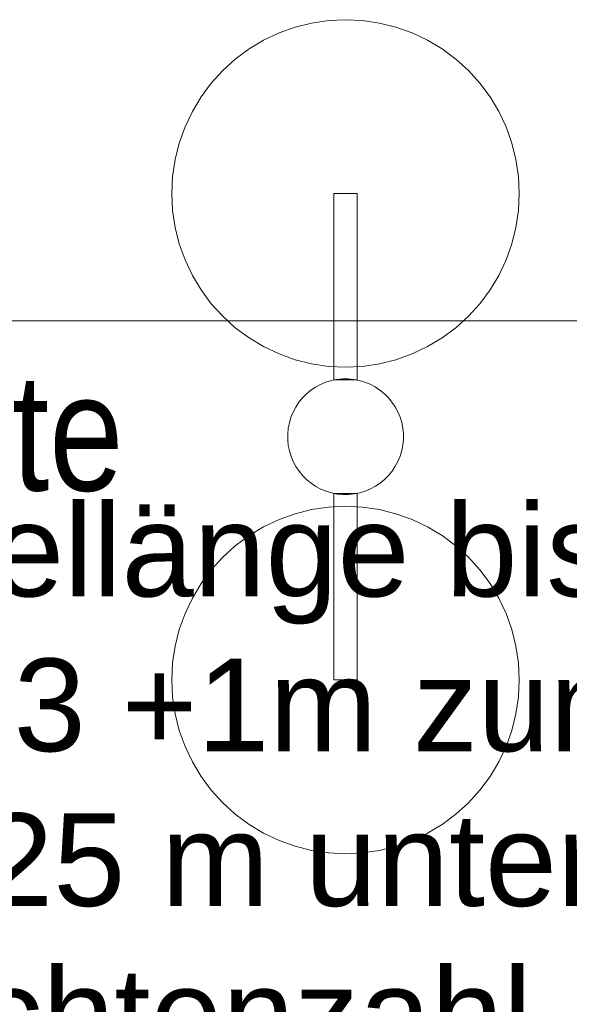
# Model space of a CAD drawing. Extents: x -420 to 300, y 62 to 1112.
# Tile 144 of 256: x -243.52 to -234.03, y 264.05 to 281.05. Entities that reach past the tile are written whole.
import ezdxf

# ---------------------------------------------------------------- set-up
doc = ezdxf.new("R2010")
doc.units = 0
doc.layers.get('0').update_dxf_attribs({"lineweight": 13})
doc.layers.add('00_E_ST_Handlaufleuchte_Kabel_Text', color=7, linetype='Continuous', lineweight=13)
doc.layers.add('60- 61 allgemeine Ausstattung- 4 Terrassen', color=9, linetype='Continuous', lineweight=9, true_color=0x808080)
doc.styles.get("Standard").update_dxf_attribs({"font": 'ARIALN.TTF'})

# ---------------------------------------------------------------- blocks, each defined once
blk = doc.blocks.new('Referenz-A06CPUWNL0', base_point=(-395.238, 76.953))
at = {"layer": '60- 61 allgemeine Ausstattung- 4 Terrassen', "color": 0}
for p, q in [((-238.483, 280.996), (-238.192, 281.039)), ((-238.192, 281.039), (-237.898, 281.053)), ((-237.898, 281.053), (-237.604, 281.039)), ((-237.604, 281.039), (-237.312, 280.996)), ((-239.046, 280.825), (-238.769, 280.924)), ((-238.769, 280.924), (-238.483, 280.996)), ((-237.312, 280.996), (-237.027, 280.924)), ((-237.027, 280.924), (-236.75, 280.825)), ((-239.564, 280.548), (-239.312, 280.699)), ((-239.312, 280.699), (-239.046, 280.825)), ((-236.75, 280.825), (-236.484, 280.699)), ((-236.484, 280.699), (-236.231, 280.548)), ((-239.801, 280.372), (-239.564, 280.548)), ((-236.231, 280.548), (-235.995, 280.372)), ((-240.019, 280.175), (-239.801, 280.372)), ((-235.995, 280.372), (-235.776, 280.175)), ((-240.217, 279.957), (-240.019, 280.175)), ((-235.776, 280.175), (-235.579, 279.957)), ((-240.392, 279.72), (-240.217, 279.957)), ((-235.579, 279.957), (-235.403, 279.72)), ((-240.543, 279.468), (-240.392, 279.72)), ((-235.403, 279.72), (-235.252, 279.468)), ((-240.669, 279.201), (-240.543, 279.468)), ((-235.252, 279.468), (-235.126, 279.201)), ((-240.769, 278.924), (-240.669, 279.201)), ((-235.126, 279.201), (-235.027, 278.924)), ((-240.84, 278.639), (-240.769, 278.924)), ((-235.027, 278.924), (-234.955, 278.639)), ((-240.883, 278.347), (-240.84, 278.639)), ((-234.955, 278.639), (-234.912, 278.347)), ((-240.898, 278.053), (-240.883, 278.347)), ((-234.912, 278.347), (-234.898, 278.053)), ((-240.883, 277.759), (-240.898, 278.053)), ((-238.098, 278.053), (-237.698, 278.053)), ((-238.098, 274.833), (-238.098, 278.053)), ((-237.698, 278.053), (-237.698, 274.833)), ((-234.898, 278.053), (-234.912, 277.759)), ((-240.84, 277.468), (-240.883, 277.759)), ((-234.912, 277.759), (-234.955, 277.468)), ((-240.769, 277.183), (-240.84, 277.468)), ((-234.955, 277.468), (-235.027, 277.183)), ((-240.669, 276.905), (-240.769, 277.183)), ((-235.027, 277.183), (-235.126, 276.905)), ((-240.543, 276.639), (-240.669, 276.905)), ((-235.126, 276.905), (-235.252, 276.639)), ((-240.392, 276.387), (-240.543, 276.639)), ((-235.252, 276.639), (-235.403, 276.387)), ((-240.217, 276.15), (-240.392, 276.387)), ((-235.403, 276.387), (-235.579, 276.15)), ((-240.019, 275.932), (-240.217, 276.15)), ((-235.579, 276.15), (-235.776, 275.932)), ((-239.801, 275.734), (-240.019, 275.932)), ((-235.776, 275.932), (-235.995, 275.734)), ((-232.898, 275.853), (-307.698, 275.853)), ((-239.564, 275.559), (-239.801, 275.734)), ((-235.995, 275.734), (-236.231, 275.559)), ((-239.312, 275.408), (-239.564, 275.559)), ((-239.046, 275.282), (-239.312, 275.408)), ((-236.484, 275.408), (-236.75, 275.282)), ((-236.231, 275.559), (-236.484, 275.408)), ((-238.769, 275.183), (-239.046, 275.282)), ((-236.75, 275.282), (-237.027, 275.183)), ((-238.483, 275.111), (-238.769, 275.183)), ((-238.192, 275.068), (-238.483, 275.111)), ((-237.898, 275.053), (-238.192, 275.068)), ((-237.604, 275.068), (-237.898, 275.053)), ((-237.312, 275.111), (-237.604, 275.068)), ((-237.027, 275.183), (-237.312, 275.111)), ((-238.414, 274.71), (-238.328, 274.756)), ((-238.328, 274.756), (-238.237, 274.794)), ((-238.237, 274.794), (-238.143, 274.823)), ((-238.143, 274.823), (-238.047, 274.842)), ((-237.698, 274.833), (-238.098, 274.833)), ((-238.047, 274.842), (-237.949, 274.852)), ((-237.949, 274.852), (-237.851, 274.852)), ((-237.851, 274.852), (-237.754, 274.843)), ((-237.754, 274.843), (-237.657, 274.824)), ((-237.657, 274.824), (-237.563, 274.796)), ((-237.563, 274.796), (-237.472, 274.758)), ((-237.472, 274.758), (-237.386, 274.712)), ((-238.64, 274.523), (-238.571, 274.593)), ((-238.571, 274.593), (-238.495, 274.655)), ((-238.495, 274.655), (-238.414, 274.71)), ((-237.386, 274.712), (-237.304, 274.658)), ((-237.304, 274.658), (-237.228, 274.596)), ((-237.228, 274.596), (-237.158, 274.527)), ((-238.757, 274.365), (-238.702, 274.447)), ((-238.702, 274.447), (-238.64, 274.523)), ((-237.158, 274.527), (-237.096, 274.451)), ((-237.096, 274.451), (-237.041, 274.37)), ((-238.84, 274.188), (-238.803, 274.279)), ((-238.803, 274.279), (-238.757, 274.365)), ((-237.041, 274.37), (-236.995, 274.283)), ((-236.995, 274.283), (-236.957, 274.193)), ((-238.887, 273.998), (-238.868, 274.094)), ((-238.868, 274.094), (-238.84, 274.188)), ((-236.957, 274.193), (-236.928, 274.099)), ((-236.928, 274.099), (-236.909, 274.003)), ((-238.897, 273.9), (-238.887, 273.998)), ((-238.896, 273.802), (-238.897, 273.9)), ((-236.909, 274.003), (-236.899, 273.905)), ((-236.899, 273.905), (-236.899, 273.807)), ((-238.887, 273.704), (-238.896, 273.802)), ((-238.867, 273.608), (-238.887, 273.704)), ((-236.908, 273.709), (-236.927, 273.613)), ((-236.899, 273.807), (-236.908, 273.709)), ((-238.838, 273.514), (-238.867, 273.608)), ((-236.927, 273.613), (-236.955, 273.519)), ((-238.801, 273.424), (-238.838, 273.514)), ((-238.754, 273.337), (-238.801, 273.424)), ((-236.993, 273.428), (-237.039, 273.342)), ((-236.955, 273.519), (-236.993, 273.428)), ((-238.699, 273.256), (-238.754, 273.337)), ((-238.637, 273.18), (-238.699, 273.256)), ((-237.093, 273.26), (-237.155, 273.184)), ((-237.039, 273.342), (-237.093, 273.26)), ((-238.567, 273.111), (-238.637, 273.18)), ((-238.491, 273.049), (-238.567, 273.111)), ((-238.41, 272.994), (-238.491, 273.049)), ((-237.3, 273.052), (-237.381, 272.997)), ((-237.224, 273.114), (-237.3, 273.052)), ((-237.155, 273.184), (-237.224, 273.114)), ((-238.323, 272.948), (-238.41, 272.994)), ((-238.232, 272.911), (-238.323, 272.948)), ((-238.138, 272.883), (-238.232, 272.911)), ((-238.042, 272.864), (-238.138, 272.883)), ((-238.098, 272.874), (-237.698, 272.874)), ((-238.098, 269.653), (-238.098, 272.874)), ((-237.944, 272.854), (-238.042, 272.864)), ((-237.846, 272.855), (-237.944, 272.854)), ((-237.748, 272.865), (-237.846, 272.855)), ((-237.652, 272.884), (-237.748, 272.865)), ((-237.698, 272.874), (-237.698, 269.653)), ((-237.558, 272.913), (-237.652, 272.884)), ((-237.468, 272.951), (-237.558, 272.913)), ((-237.381, 272.997), (-237.468, 272.951)), ((-239.046, 272.425), (-238.769, 272.524)), ((-238.769, 272.524), (-238.483, 272.596)), ((-238.483, 272.596), (-238.192, 272.639)), ((-238.192, 272.639), (-237.898, 272.653)), ((-237.898, 272.653), (-237.604, 272.639)), ((-237.604, 272.639), (-237.312, 272.596)), ((-237.312, 272.596), (-237.027, 272.524)), ((-237.027, 272.524), (-236.75, 272.425)), ((-239.312, 272.299), (-239.046, 272.425)), ((-236.75, 272.425), (-236.484, 272.299)), ((-239.564, 272.148), (-239.312, 272.299)), ((-236.484, 272.299), (-236.231, 272.148)), ((-239.801, 271.972), (-239.564, 272.148)), ((-236.231, 272.148), (-235.995, 271.972)), ((-240.019, 271.775), (-239.801, 271.972)), ((-235.995, 271.972), (-235.776, 271.775)), ((-240.217, 271.557), (-240.019, 271.775)), ((-235.776, 271.775), (-235.579, 271.557)), ((-240.392, 271.32), (-240.217, 271.557)), ((-235.579, 271.557), (-235.403, 271.32)), ((-240.543, 271.068), (-240.392, 271.32)), ((-235.403, 271.32), (-235.252, 271.068)), ((-240.669, 270.801), (-240.543, 271.068)), ((-235.252, 271.068), (-235.126, 270.801)), ((-240.769, 270.524), (-240.669, 270.801)), ((-235.126, 270.801), (-235.027, 270.524)), ((-240.84, 270.239), (-240.769, 270.524)), ((-235.027, 270.524), (-234.955, 270.239)), ((-240.883, 269.947), (-240.84, 270.239)), ((-234.955, 270.239), (-234.912, 269.947)), ((-240.898, 269.653), (-240.883, 269.947)), ((-234.912, 269.947), (-234.898, 269.653)), ((-240.883, 269.359), (-240.898, 269.653)), ((-237.698, 269.653), (-238.098, 269.653)), ((-234.898, 269.653), (-234.912, 269.359)), ((-240.84, 269.068), (-240.883, 269.359)), ((-234.912, 269.359), (-234.955, 269.068)), ((-240.769, 268.783), (-240.84, 269.068)), ((-234.955, 269.068), (-235.027, 268.783)), ((-240.669, 268.505), (-240.769, 268.783)), ((-235.027, 268.783), (-235.126, 268.505)), ((-240.543, 268.239), (-240.669, 268.505)), ((-235.126, 268.505), (-235.252, 268.239)), ((-240.392, 267.987), (-240.543, 268.239)), ((-235.252, 268.239), (-235.403, 267.987)), ((-240.217, 267.75), (-240.392, 267.987)), ((-235.403, 267.987), (-235.579, 267.75)), ((-240.019, 267.532), (-240.217, 267.75)), ((-235.579, 267.75), (-235.776, 267.532)), ((-239.801, 267.334), (-240.019, 267.532)), ((-235.776, 267.532), (-235.995, 267.334)), ((-239.564, 267.159), (-239.801, 267.334)), ((-235.995, 267.334), (-236.231, 267.159)), ((-239.312, 267.008), (-239.564, 267.159)), ((-236.231, 267.159), (-236.484, 267.008)), ((-239.046, 266.882), (-239.312, 267.008)), ((-236.484, 267.008), (-236.75, 266.882)), ((-238.769, 266.783), (-239.046, 266.882)), ((-238.483, 266.711), (-238.769, 266.783)), ((-237.027, 266.783), (-237.312, 266.711)), ((-236.75, 266.882), (-237.027, 266.783)), ((-238.192, 266.668), (-238.483, 266.711)), ((-237.898, 266.653), (-238.192, 266.668)), ((-237.604, 266.668), (-237.898, 266.653)), ((-237.312, 266.711), (-237.604, 266.668))]:
    blk.add_line(p, q, dxfattribs=at)
at = {"layer": '60- 61 allgemeine Ausstattung- 4 Terrassen', "color": 0, "linetype": 'Continuous', "ltscale": 0.13, "insert": (-254.17, 274.936), "char_height": 2.01377, "attachment_point": 1}
blk.add_mtext('{\\fArial Narrow;Mastleuchte}', dxfattribs=at)

msp = doc.modelspace()

# ---------------------------------------------------------------- block references
at = {"color": 8, "lineweight": 13, "ltscale": 0.13, "true_color": 0x808080}
msp.add_blockref('Referenz-A06CPUWNL0', (-395.238, 76.953), dxfattribs=at)

# ---------------------------------------------------------------- texts
at = {"layer": '00_E_ST_Handlaufleuchte_Kabel_Text', "ltscale": 0.13, "char_height": 1.6, "attachment_point": 1}
for s, insert in [('{\\fArial;Kabellänge bis Übergabepunkt:}', (-247.977, 272.695)), ('{\\fArial;13,13 +1m zum Boden = 14,13 m}', (-247.977, 270.023)), ('{\\fArial;+ 1,25 m unter Terrasse = 15,38 m}', (-247.977, 267.351)), ('{\\fArial;Leuchtenzahl Strang: 5 Stk.}', (-247.977, 264.679))]:
    msp.add_mtext(s, dxfattribs=dict(at, insert=insert))

doc.saveas('drawing.dxf')
